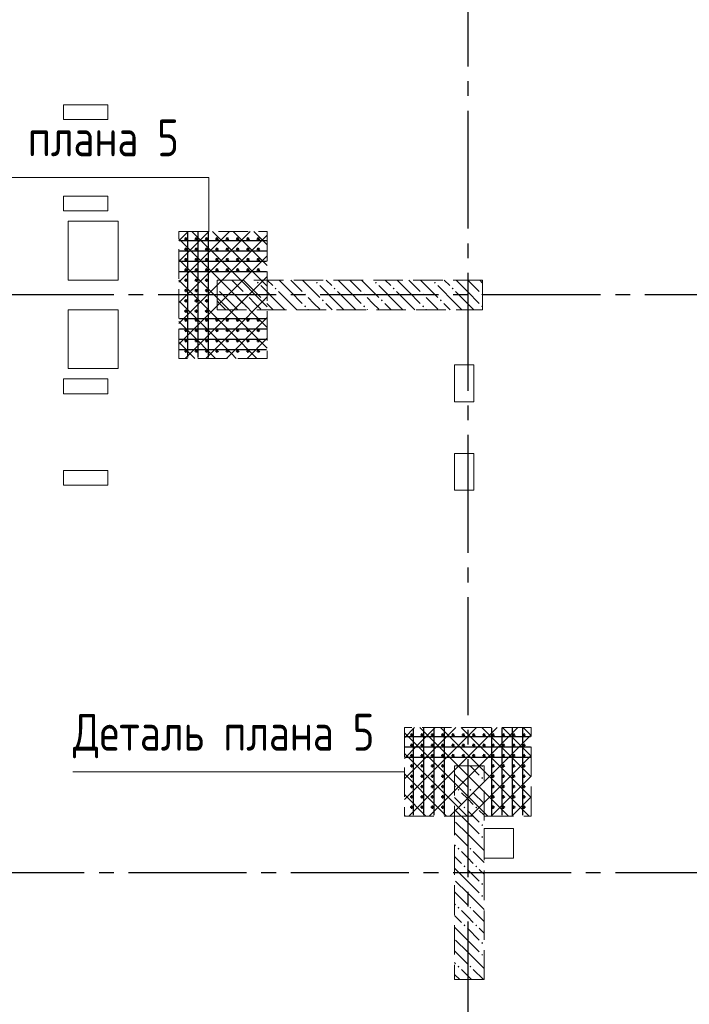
# Model space of a CAD drawing. Header units: millimetres. Extents: x 0 to 31317, y 0 to 42000.
# Tile 6 of 13: x 11587 to 16125, y 23738 to 30418. Entities that reach past the tile are written whole.
import ezdxf

# ---------------------------------------------------------------- set-up
doc = ezdxf.new("R2010")
doc.units = ezdxf.units.MM
doc.linetypes.add('______2', pattern=[270, 200, -70])
doc.linetypes.add('______5', pattern=[1100, 800, -100, 100, -100])
for name, color, linetype, lineweight in [('Вспомогательная арматура', 7, 'Continuous', 25), ('ЖБ Пилон', 180, 'Continuous', 25), ('Оси', 40, '______5', 18), ('Поперечная арматура', 7, 'Continuous', 25), ('Примечания', 7, 'Continuous', 25)]:
    doc.layers.add(name, color=color, linetype=linetype, lineweight=lineweight)
doc.layers.add('ЖБ Перекрытие верхний уровень', color=7, linetype='Continuous', lineweight=25, true_color=0xe0e0ff)
doc.styles.add('GOST 2.304-81', font='txt')

msp = doc.modelspace()

# ---------------------------------------------------------------- hatches: boundary and pattern name
at = {"layer": 'ЖБ Пилон', "linetype": 'Continuous', "lineweight": 18, "transparency": 33554687}
for points in [[(12924, 28596.6), (12927.5, 28593.1), (12924, 28589.7)], [(13194.5, 28633.1), (13201, 28639.6), (13207.5, 28633.1), (13201, 28626.6)], [(13314.5, 28593.1), (13321, 28599.6), (13327.5, 28593.1), (13321, 28586.6)], [(13594.5, 28633.1), (13601, 28639.6), (13607.5, 28633.1), (13601, 28626.6)], [(13714.5, 28593.1), (13721, 28599.6), (13727.5, 28593.1), (13721, 28586.6)], [(13994.5, 28633.1), (14001, 28639.6), (14007.5, 28633.1), (14001, 28626.6)], [(14114.5, 28593.1), (14121, 28599.6), (14127.5, 28593.1), (14121, 28586.6)], [(14394.5, 28633.1), (14401, 28639.6), (14407.5, 28633.1), (14401, 28626.6)], [(14514.5, 28593.1), (14521, 28599.6), (14527.5, 28593.1), (14521, 28586.6)], [(13114.5, 28553.1), (13121, 28559.6), (13127.5, 28553.1), (13121, 28546.6)], [(13514.5, 28553.1), (13521, 28559.6), (13527.5, 28553.1), (13521, 28546.6)], [(13914.5, 28553.1), (13921, 28559.6), (13927.5, 28553.1), (13921, 28546.6)], [(14314.5, 28553.1), (14321, 28559.6), (14327.5, 28553.1), (14321, 28546.6)], [(14714.5, 28553.1), (14721, 28559.6), (14724, 28556.6), (14724, 28549.7), (14721, 28546.6)], [(13114.5, 28473.1), (13121, 28479.6), (13127.5, 28473.1), (13121, 28466.6)], [(13234.5, 28513.1), (13241, 28519.6), (13247.4, 28513.1), (13241, 28506.6)], [(13514.5, 28473.1), (13521, 28479.6), (13527.5, 28473.1), (13521, 28466.6)], [(13634.5, 28513.1), (13641, 28519.6), (13647.4, 28513.1), (13641, 28506.6)], [(13914.5, 28473.1), (13921, 28479.6), (13927.5, 28473.1), (13921, 28466.6)], [(14034.5, 28513.1), (14041, 28519.6), (14047.4, 28513.1), (14041, 28506.6)], [(14314.5, 28473.1), (14321, 28479.6), (14327.5, 28473.1), (14321, 28466.6)], [(14434.5, 28513.1), (14441, 28519.6), (14447.4, 28513.1), (14441, 28506.6)], [(14714.5, 28473.1), (14721, 28479.6), (14724, 28476.6), (14724, 28469.7), (14721, 28466.6)], [(14714.5, 25353.1), (14716.3, 25355), (14725.6, 25355), (14727.5, 25353.1), (14721, 25346.6)], [(14714.5, 25273.1), (14721, 25279.6), (14727.5, 25273.1), (14721, 25266.6)], [(14554.4, 25193.1), (14560.9, 25199.6), (14567.4, 25193.1), (14560.9, 25186.6)], [(14634.5, 25193.1), (14640.9, 25199.6), (14647.4, 25193.1), (14640.9, 25186.6)], [(14594.5, 25073.1), (14601, 25079.6), (14607.5, 25073.1), (14601, 25066.6)], [(14674.5, 25073.1), (14681, 25079.6), (14687.5, 25073.1), (14681, 25066.6)], [(14714.5, 24953.1), (14721, 24959.6), (14727.5, 24953.1), (14721, 24946.6)], [(14714.5, 24873.1), (14721, 24879.6), (14727.5, 24873.1), (14721, 24866.6)], [(14554.4, 24793.1), (14560.9, 24799.6), (14567.4, 24793.1), (14560.9, 24786.6)], [(14634.5, 24793.1), (14640.9, 24799.6), (14647.4, 24793.1), (14640.9, 24786.6)], [(14594.5, 24673.1), (14601, 24679.6), (14607.5, 24673.1), (14601, 24666.6)], [(14674.5, 24673.1), (14681, 24679.6), (14687.5, 24673.1), (14681, 24666.6)], [(14714.5, 24553.1), (14721, 24559.6), (14727.5, 24553.1), (14721, 24546.6)], [(14714.5, 24473.1), (14721, 24479.6), (14727.5, 24473.1), (14721, 24466.6)], [(14554.4, 24393.1), (14560.9, 24399.6), (14567.4, 24393.1), (14560.9, 24386.6)], [(14634.5, 24393.1), (14640.9, 24399.6), (14647.4, 24393.1), (14640.9, 24386.6)], [(14594.5, 24273.1), (14601, 24279.6), (14607.5, 24273.1), (14601, 24266.6)], [(14674.5, 24273.1), (14681, 24279.6), (14687.5, 24273.1), (14681, 24266.6)], [(14714.5, 24153.1), (14721, 24159.6), (14727.5, 24153.1), (14721, 24146.6)], [(14714.5, 24073.1), (14721, 24079.6), (14727.5, 24073.1), (14721, 24066.6)], [(14554.4, 23993.1), (14560.9, 23999.6), (14567.4, 23993.1), (14560.9, 23986.6)], [(14634.5, 23993.1), (14640.9, 23999.6), (14647.4, 23993.1), (14640.9, 23986.6)]]:
    msp.add_hatch(color=7, dxfattribs=at).paths.add_polyline_path(points, flags=16)

# ---------------------------------------------------------------- linework, layer by layer
at = {"layer": 'Вспомогательная арматура', "color": 7, "linetype": 'Continuous', "lineweight": 25, "transparency": 33554687}
for p, q in [((12724, 28975), (12724, 28125)), ((12794, 28975), (12794, 28125)), ((12864, 28975), (12864, 28125)), ((12669, 28920), (13259, 28920)), ((12669, 28850), (13259, 28850)), ((12669, 28780), (13259, 28780)), ((12669, 28710), (13259, 28710)), ((12669, 28390), (13259, 28390)), ((12669, 28320), (13259, 28320)), ((12669, 28250), (13259, 28250)), ((12669, 28180), (13259, 28180)), ((14254, 25610), (14254, 25020)), ((14324, 25610), (14324, 25020)), ((14394, 25610), (14394, 25020)), ((14464, 25610), (14464, 25020)), ((14784, 25610), (14784, 25020)), ((14854, 25610), (14854, 25020)), ((14924, 25610), (14924, 25020)), ((14994, 25610), (14994, 25020)), ((14199, 25555), (15049, 25555)), ((14199, 25485), (15049, 25485)), ((14199, 25415), (15049, 25415))]:
    msp.add_line(p, q, dxfattribs=at)
at = {"layer": 'ЖБ Перекрытие верхний уровень', "color": 7, "linetype": 'Continuous', "lineweight": 18, "transparency": 33554687}
for p, q in [((12184, 29840), (11884, 29840)), ((11884, 29840), (11884, 29740)), ((12184, 29740), (12184, 29840)), ((11884, 29740), (12184, 29740)), ((12184, 29220), (11884, 29220)), ((11884, 29220), (11884, 29120)), ((12184, 29120), (12184, 29220)), ((11884, 29120), (12184, 29120)), ((12254, 29050), (11914, 29050)), ((11914, 29050), (11914, 28650)), ((12254, 28650), (12254, 29050)), ((11914, 28650), (12254, 28650)), ((12254, 28450), (11914, 28450)), ((11914, 28450), (11914, 28050)), ((12254, 28050), (12254, 28450)), ((14664, 28075), (14534, 28075)), ((14534, 28075), (14534, 27825)), ((14664, 27825), (14664, 28075)), ((11914, 28050), (12254, 28050)), ((12184, 27980.1), (11884, 27980.1)), ((11884, 27980.1), (11884, 27880.1)), ((12184, 27880.1), (12184, 27980.1)), ((11884, 27880.1), (12184, 27880.1)), ((14534, 27825), (14664, 27825)), ((14664, 27475), (14534, 27475)), ((14534, 27475), (14534, 27225)), ((14664, 27225), (14664, 27475)), ((12184, 27360.1), (11884, 27360.1)), ((11884, 27360.1), (11884, 27260.1)), ((12184, 27260.1), (12184, 27360.1)), ((11884, 27260.1), (12184, 27260.1)), ((14534, 27225), (14664, 27225)), ((14934, 24930), (14734, 24930)), ((14734, 24930), (14734, 24730)), ((14934, 24730), (14934, 24930)), ((14734, 24730), (14934, 24730))]:
    msp.add_line(p, q, dxfattribs=at)
at = {"layer": 'ЖБ Пилон', "color": 253, "linetype": '______2', "lineweight": 13, "true_color": 0xa0a0a0, "transparency": 33554687}
for p, q in [((14724, 28650), (12924, 28650)), ((12924, 28650), (12924, 28450)), ((14724, 28450), (14724, 28650)), ((12924, 28450), (14724, 28450)), ((14534, 25355), (14534, 23905)), ((14734, 25355), (14534, 25355)), ((14734, 23905), (14734, 25355)), ((14534, 23905), (14734, 23905))]:
    msp.add_line(p, q, dxfattribs=at)
at = {"layer": 'ЖБ Пилон', "color": 9, "linetype": 'Continuous', "lineweight": 18, "true_color": 0xc7c7c7, "transparency": 33554687}
for p, q in [((13021, 28573.1), (12944.1, 28650)), ((13024.1, 28650), (13101, 28573.1)), ((13104.1, 28650), (13221, 28533.1)), ((13341, 28493.1), (13221, 28613.1)), ((13264.1, 28650), (13301, 28613.1)), ((13421, 28573.1), (13344.1, 28650)), ((13424.1, 28650), (13501, 28573.1)), ((13504.1, 28650), (13621, 28533.1)), ((13741, 28493.1), (13621, 28613.1)), ((13664.1, 28650), (13701, 28613.1)), ((13821, 28573.1), (13744.1, 28650)), ((13824.1, 28650), (13901, 28573.1)), ((13904.1, 28650), (14021, 28533.1)), ((14141, 28493.1), (14021, 28613.1)), ((14064.1, 28650), (14101, 28613.1)), ((14221, 28573.1), (14144.1, 28650)), ((14224.1, 28650), (14301, 28573.1)), ((14304.1, 28650), (14421, 28533.1)), ((14541, 28493.1), (14421, 28613.1)), ((14464.1, 28650), (14501, 28613.1)), ((14621, 28573.1), (14544.1, 28650)), ((14624.1, 28650), (14701, 28573.1)), ((14704.1, 28650), (14724, 28630.1)), ((12941, 28573.1), (13021, 28493.1)), ((13021, 28573.1), (13101, 28493.1)), ((13181, 28493.1), (13141, 28533.1)), ((13341, 28573.1), (13421, 28493.1)), ((13421, 28573.1), (13501, 28493.1)), ((13581, 28493.1), (13541, 28533.1)), ((13741, 28573.1), (13821, 28493.1)), ((13821, 28573.1), (13901, 28493.1)), ((13981, 28493.1), (13941, 28533.1)), ((14141, 28573.1), (14221, 28493.1)), ((14221, 28573.1), (14301, 28493.1)), ((14381, 28493.1), (14341, 28533.1)), ((14541, 28573.1), (14621, 28493.1)), ((14621, 28573.1), (14701, 28493.1)), ((12941, 28493.1), (12924, 28510.1)), ((12941, 28493.1), (12984.1, 28450)), ((13021, 28493.1), (13064.1, 28450)), ((13221, 28453.1), (13181, 28493.1)), ((13260.9, 28493.1), (13304.1, 28450)), ((13341, 28493.1), (13384.1, 28450)), ((13421, 28493.1), (13464.1, 28450)), ((13621, 28453.1), (13581, 28493.1)), ((13660.9, 28493.1), (13704.1, 28450)), ((13741, 28493.1), (13784.1, 28450)), ((13821, 28493.1), (13864.1, 28450)), ((14021, 28453.1), (13981, 28493.1)), ((14060.9, 28493.1), (14104.1, 28450)), ((14141, 28493.1), (14184.1, 28450)), ((14221, 28493.1), (14264.1, 28450)), ((14421, 28453.1), (14381, 28493.1)), ((14460.9, 28493.1), (14504.1, 28450)), ((14541, 28493.1), (14584.1, 28450)), ((14621, 28493.1), (14664.1, 28450)), ((13141, 28453.1), (13144.1, 28450)), ((13541, 28453.1), (13544.1, 28450)), ((13941, 28453.1), (13944.1, 28450)), ((14341, 28453.1), (14344.1, 28450)), ((14559.1, 25355), (14621, 25293.1)), ((14639.1, 25355), (14701, 25293.1)), ((14540.9, 25293.1), (14534, 25300.1)), ((14540.9, 25293.1), (14621, 25213.1)), ((14621, 25293.1), (14734, 25180.1)), ((14534, 25220.1), (14540.9, 25213.1)), ((14534, 25140.1), (14581, 25093.1)), ((14621, 25133.1), (14581, 25173.1)), ((14660.9, 25093.1), (14621, 25133.1)), ((14660.9, 25173.1), (14734, 25100.1)), ((14621, 24973.1), (14534, 25060.1)), ((14621, 25053.1), (14701, 24973.1)), ((14701, 25053.1), (14734, 25020.1)), ((14540.9, 24973.1), (14621, 24893.1)), ((14621, 24973.1), (14701, 24893.1)), ((14540.9, 24893.1), (14534, 24900.1)), ((14540.9, 24893.1), (14621, 24813.1)), ((14621, 24893.1), (14734, 24780.1)), ((14534, 24820.1), (14540.9, 24813.1)), ((14534, 24740.1), (14581, 24693.1)), ((14621, 24733.1), (14581, 24773.1)), ((14660.9, 24693.1), (14621, 24733.1)), ((14660.9, 24773.1), (14734, 24700.1)), ((14621, 24573.1), (14534, 24660.1)), ((14621, 24653.1), (14701, 24573.1)), ((14701, 24653.1), (14734, 24620.1)), ((14540.9, 24573.1), (14621, 24493.1)), ((14621, 24573.1), (14701, 24493.1)), ((14540.9, 24493.1), (14534, 24500.1)), ((14540.9, 24493.1), (14621, 24413.1)), ((14621, 24493.1), (14734, 24380.1)), ((14534, 24420.1), (14540.9, 24413.1)), ((14534, 24340.1), (14581, 24293.1)), ((14621, 24333.1), (14581, 24373.1)), ((14660.9, 24293.1), (14621, 24333.1)), ((14660.9, 24373.1), (14734, 24300.1)), ((14621, 24173.1), (14534, 24260.1)), ((14621, 24253.1), (14701, 24173.1)), ((14701, 24253.1), (14734, 24220.1)), ((14540.9, 24173.1), (14621, 24093.1)), ((14621, 24173.1), (14701, 24093.1)), ((14540.9, 24093.1), (14534, 24100.1)), ((14540.9, 24093.1), (14621, 24013.1)), ((14621, 24093.1), (14734, 23980.1)), ((14534, 24020.1), (14540.9, 24013.1)), ((14534, 23940.1), (14569.1, 23905)), ((14621, 23933.1), (14581, 23973.1)), ((14649.1, 23905), (14621, 23933.1)), ((14660.9, 23973.1), (14729.1, 23905))]:
    msp.add_line(p, q, dxfattribs=at)
at = {"layer": 'Оси', "color": 8, "linetype": '______5', "lineweight": -3, "transparency": 33554687}
for p, q in [((14624, 39700), (14624, 15930)), ((26524, 28550), (4600, 28550)), ((27424, 24630), (4600, 24630))]:
    msp.add_line(p, q, dxfattribs=at)
at = {"layer": 'Поперечная арматура', "color": 7, "linetype": 'Continuous', "lineweight": 50, "transparency": 33554687}
for centre in [(12714, 28930), (12784, 28930), (12854, 28930), (12924, 28930), (12994, 28930), (13064, 28930), (13134, 28930), (13204, 28930), (12714, 28860), (12784, 28860), (12854, 28860), (12924, 28860), (12994, 28860), (13064, 28860), (13134, 28860), (13204, 28860), (12714, 28790), (12784, 28790), (12854, 28790), (12924, 28790), (12994, 28790), (13064, 28790), (13134, 28790), (13204, 28790), (12714, 28720), (12784, 28720), (12854, 28720), (12924, 28720), (12994, 28720), (13064, 28720), (13134, 28720), (13204, 28720), (12714, 28650), (12784, 28650), (12854, 28650), (12714, 28580), (12784, 28580), (12854, 28580), (12714, 28510), (12784, 28510), (12854, 28510), (12714, 28440), (12784, 28440), (12854, 28440), (12714, 28380), (12784, 28380), (12854, 28380), (12924, 28380), (12994, 28380), (13064, 28380), (13134, 28380), (13204, 28380), (12714, 28310), (12784, 28310), (12854, 28310), (12924, 28310), (12994, 28310), (13064, 28310), (13134, 28310), (13204, 28310), (12714, 28240), (12784, 28240), (12854, 28240), (12924, 28240), (12994, 28240), (13064, 28240), (13134, 28240), (13204, 28240), (12714, 28170), (12784, 28170), (12854, 28170), (12924, 28170), (12994, 28170), (13064, 28170), (13134, 28170), (13204, 28170), (14244, 25565), (14314, 25565), (14384, 25565), (14454, 25565), (14524, 25565), (14594, 25565), (14664, 25565), (14734, 25565), (14794, 25565), (14864, 25565), (14934, 25565), (15004, 25565), (14244, 25495), (14314, 25495), (14384, 25495), (14454, 25495), (14524, 25495), (14594, 25495), (14664, 25495), (14734, 25495), (14794, 25495), (14864, 25495), (14934, 25495), (15004, 25495), (14244, 25425), (14314, 25425), (14384, 25425), (14454, 25425), (14524, 25425), (14594, 25425), (14664, 25425), (14734, 25425), (14794, 25425), (14864, 25425), (14934, 25425), (15004, 25425), (14244, 25355), (14314, 25355), (14384, 25355), (14454, 25355), (14794, 25355), (14864, 25355), (14934, 25355), (15004, 25355), (14244, 25285), (14314, 25285), (14384, 25285), (14454, 25285), (14794, 25285), (14864, 25285), (14934, 25285), (15004, 25285), (14244, 25215), (14314, 25215), (14384, 25215), (14454, 25215), (14794, 25215), (14864, 25215), (14934, 25215), (15004, 25215), (14244, 25145), (14314, 25145), (14384, 25145), (14454, 25145), (14794, 25145), (14864, 25145), (14934, 25145), (15004, 25145), (14244, 25075), (14314, 25075), (14384, 25075), (14454, 25075), (14794, 25075), (14864, 25075), (14934, 25075), (15004, 25075)]:
    msp.add_circle(centre, 5, dxfattribs=at)
at = {"layer": 'Примечания', "color": 252, "linetype": 'Continuous', "lineweight": 13, "true_color": 0x8f8f8f, "transparency": 33554687}
for p, q in [((12664, 28916.2), (12727.8, 28980)), ((12664, 28776.2), (12867.8, 28980)), ((12664, 28636.2), (13007.8, 28980)), ((12664, 28930.1), (13021, 28573.1)), ((12754.1, 28980), (13021, 28713.1)), ((12894.1, 28980), (13021, 28853.1)), ((13021, 28853.1), (13147.8, 28980)), ((13021, 28713.1), (13264, 28956.2)), ((13034.1, 28980), (13264, 28750.1)), ((13174.1, 28980), (13264, 28890.1)), ((12664, 28496.2), (13021, 28853.1)), ((13021, 28853.1), (13264, 28610.1)), ((13021, 28573.1), (13264, 28816.2)), ((12664, 28790.1), (13021, 28433.1)), ((12664, 28356.2), (13021, 28713.1)), ((13021, 28713.1), (13264, 28470.1)), ((13021, 28433.1), (13264, 28676.2)), ((12664, 28650.1), (13021, 28293.1)), ((12740.9, 28293.1), (13021, 28573.1)), ((13021, 28573.1), (13264, 28330.1)), ((13021, 28293.1), (13264, 28536.2)), ((12664, 28510.1), (12881, 28293.1)), ((12881, 28293.1), (13021, 28433.1)), ((13021, 28433.1), (13160.9, 28293.1)), ((13160.9, 28293.1), (13264, 28396.2)), ((12664, 28370.1), (12740.9, 28293.1)), ((12664, 28216.2), (12740.9, 28293.1)), ((12707.8, 28120), (12881, 28293.1)), ((12740.9, 28293.1), (12914.1, 28120)), ((12847.8, 28120), (13021, 28293.1)), ((12881, 28293.1), (13021, 28153.1)), ((13021, 28153.1), (13160.9, 28293.1)), ((13021, 28293.1), (13194.1, 28120)), ((13160.9, 28293.1), (13264, 28190.1)), ((12664, 28230.1), (12774.1, 28120)), ((13127.8, 28120), (13264, 28256.2)), ((12987.8, 28120), (13021, 28153.1)), ((13021, 28153.1), (13054.1, 28120)), ((14194, 25546.2), (14262.8, 25615)), ((14281, 25493.1), (14402.8, 25615)), ((14299.1, 25615), (14421, 25493.1)), ((14421, 25493.1), (14542.8, 25615)), ((14439.1, 25615), (14560.9, 25493.1)), ((14560.9, 25493.1), (14682.8, 25615)), ((14579.1, 25615), (14701, 25493.1)), ((14701, 25493.1), (14822.8, 25615)), ((14719.1, 25615), (14840.9, 25493.1)), ((14840.9, 25493.1), (14962.8, 25615)), ((14859.1, 25615), (14981, 25493.1)), ((14999.1, 25615), (15054, 25560.1)), ((14194, 25580.1), (14281, 25493.1)), ((14981, 25493.1), (15054, 25566.2)), ((14194, 25406.2), (14281, 25493.1)), ((14194, 25266.2), (14421, 25493.1)), ((14281, 25493.1), (14421, 25353.1)), ((14421, 25353.1), (14560.9, 25493.1)), ((14421, 25213.1), (14701, 25493.1)), ((14421, 25073.1), (14840.9, 25493.1)), ((14421, 25493.1), (14899.1, 25015)), ((14502.8, 25015), (14981, 25493.1)), ((14560.9, 25493.1), (15039.1, 25015)), ((14701, 25493.1), (15054, 25140.1)), ((14840.9, 25493.1), (15054, 25280.1)), ((14981, 25493.1), (15054, 25420.1)), ((14194, 25440.1), (14421, 25213.1)), ((14642.8, 25015), (15054, 25426.2)), ((14194, 25126.2), (14421, 25353.1)), ((14421, 25353.1), (14759.1, 25015)), ((14194, 25300.1), (14421, 25073.1)), ((14782.8, 25015), (15054, 25286.2)), ((14222.8, 25015), (14421, 25213.1)), ((14421, 25213.1), (14619.1, 25015)), ((14194, 25160.1), (14339.1, 25015)), ((14922.8, 25015), (15054, 25146.2)), ((14362.8, 25015), (14421, 25073.1)), ((14421, 25073.1), (14479.1, 25015)), ((14194, 25020.1), (14199.1, 25015))]:
    msp.add_line(p, q, dxfattribs=at)
at = {"layer": 'Примечания', "color": 7, "linetype": '______2', "lineweight": 13, "transparency": 33554687}
for p, q in [((12664, 28120), (12664, 28980)), ((12664, 28980), (13264, 28980)), ((13264, 28980), (13264, 28120)), ((13264, 28120), (12664, 28120)), ((15054, 25615), (14194, 25615)), ((14194, 25615), (14194, 25015)), ((15054, 25015), (15054, 25615)), ((14194, 25015), (15054, 25015))]:
    msp.add_line(p, q, dxfattribs=at)
at = {"layer": 'Примечания', "color": 7, "linetype": 'Continuous', "lineweight": 13, "transparency": 33554687}
msp.add_line((11946.8, 25315), (14194, 25315), dxfattribs=at)
for points in [[(12869, 29347.8), (10439, 29347.8), (10439, 28980)], [(10621.8, 29347.8), (12869, 29347.8), (12869, 28980.4)]]:
    msp.add_lwpolyline(points, dxfattribs=at)

# ---------------------------------------------------------------- texts
at = {"layer": 'Примечания', "color": 7, "linetype": 'Continuous', "lineweight": 25, "transparency": 33554687, "char_height": 250, "width": 2132.452, "attachment_point": 7, "style": 'GOST 2.304-81'}
for insert in [(10621.8, 29439.4), (11946.8, 25406.7)]:
    msp.add_mtext('Деталь\\~плана\\~5', dxfattribs=dict(at, insert=insert))

doc.saveas('drawing.dxf')
